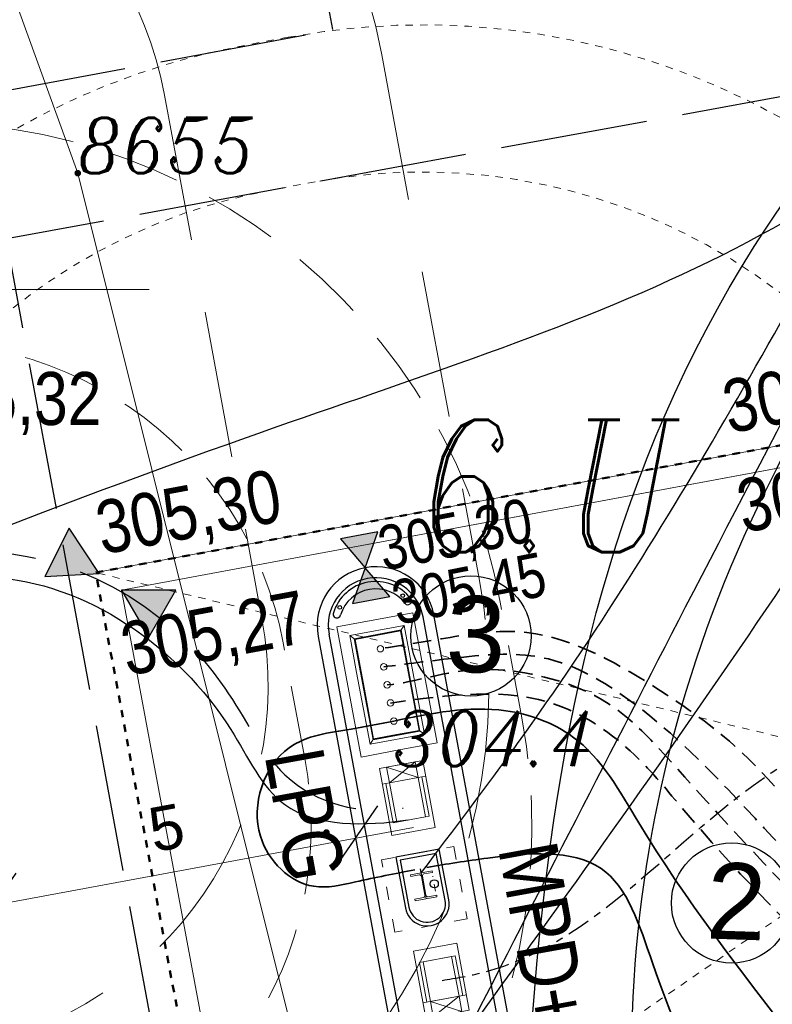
# Model space of a CAD drawing. Header units: metres. Extents: x 779 to 7046, y -512 to 9570.
# Tile 47 of 256: x 2193 to 2203, y -314 to -300. Entities that reach past the tile are written whole.
import ezdxf

# ---------------------------------------------------------------- set-up
doc = ezdxf.new("R2010")
doc.units = ezdxf.units.M
for name, pattern in [('0', [0]), ('1.0_0.5', [1.5, 1, -0.5]), ('2.0_0.5', [2.5, 2, -0.5]), ('A-1_05$0$DASHED', [19.05, 12.7, -6.35]), ('ACAD_ISO03W100', [30, 12, -18]), ('CENTER', [50.8, 31.75, -6.35, 6.35, -6.35]), ('CIĄGłA', [0]), ('DASH', [0.75, 0.5, -0.25]), ('DASHDOT', [1, 0.5, -0.25, 0, -0.25]), ('DASHED', [0.75, 0.5, -0.25]), ('DASHEDX2', [38.1, 25.4, -12.7])]:
    doc.linetypes.add(name, pattern=pattern)
for name, color, linetype, lineweight in [('203-punkt graniczny', 7, 'Continuous', 0), ('203-punkt graniczny-Atr103', 7, 'Continuous', 0), ('219-działka ewidencyjna', 7, 'Continuous', 0), ('_a_obiekty', 250, 'Continuous', 30), ('_ON', 10, 'Continuous', 35), ('_Pb95', 94, 'Continuous', 35), ('_Pb98', 160, 'Continuous', 35), ('_U95', 30, 'Continuous', 35), ('_VRS', 210, 'Continuous', 35), ('AGP1_BUDYNKI', 7, 'Continuous', 30), ('AGP1_HATCH', 7, 'Continuous', 5), ('AGP1_OPISY', 7, 'Continuous', 13), ('AGP1_WYMIARY', 7, 'Continuous', 15), ('AX1', 4, 'DASHDOT', 15), ('BK_Beton', 2, 'Continuous', 15), ('IS', 7, 'Continuous', 15), ('MPZP', 7, 'Continuous', 0), ('opisy', 1, 'Continuous', 20), ('RTPW01', 253, 'Continuous', 0), ('Sekcje', 7, 'Continuous', 0)]:
    doc.layers.add(name, color=color, linetype=linetype, lineweight=lineweight)
for name, color, linetype in [('IE_kable ziemne', 240, 'Continuous'), ('IE_kanalizacja iskrobezpieczne', 3, 'Continuous'), ('IE_kanalizacja słaboprądowa', 6, 'Continuous'), ('Kraw', 4, 'Continuous'), ('TB_CIENKA', 5, 'Continuous'), ('WYMIARY', 9, 'Continuous'), ('ZP_Robocza', 6, 'Continuous'), ('zz-odwodnienie', 5, 'Continuous')]:
    doc.layers.add(name, color=color, linetype=linetype)
doc.styles.add('ARIAL', font='arial.ttf')
doc.styles.get("Standard").update_dxf_attribs({"font": 'arial.ttf'})
doc.styles.add('Style-ITALIC_1250', font='ITALIC_1250.shx')
doc.dimstyles.new('PZT M', dxfattribs={"dimtxt": 0.6, "dimasz": 0.75, "dimexe": 0.8, "dimexo": 0.1, "dimgap": 0.3, "dimtad": 1, "dimdsep": 46, "dimtxsty": 'ARIAL', "dimblk": 'OBLIQUE', "dimcen": 0.9, "dimdle": 0.8, "dimclrd": 7, "dimclre": 256, "dimclrt": 7, "dimadec": 0, "dimazin": 0, "dimtfac": 1, "dimtmove": 2, "dimatfit": 3, "dimldrblk": 'ARCHTICK', "dimfxl": 1, "dimfxlon": 1, "dimtolj": 1, "dimtzin": 0, "dimlwd": 20, "dimlwe": 20, "dimarcsym": 0})

# ---------------------------------------------------------------- blocks, each defined once
blk = doc.blocks.new('203')
at = {"linetype": 'Continuous', "lineweight": -2, "ltscale": 10}
h = blk.add_hatch(color=0, dxfattribs=at)
edge = h.paths.add_edge_path()
edge.add_arc((0, 0), 0.45, 0, 360)
blk = doc.blocks.new('RTPW01')
at = {"layer": 'RTPW01', "linetype": 'Continuous', "lineweight": 13, "true_color": 0x939598}
h = blk.add_hatch(color=252, dxfattribs=at)
edge = h.paths.add_edge_path()
edge.add_arc((0, 0), 0.045, 0, 360)
blk = doc.blocks.new('PZT MDCP podkład')
at = {"layer": '219-działka ewidencyjna', "color": 252, "linetype": 'Continuous', "lineweight": 13, "true_color": 0x939598, "flags": 128}
for points in [[(2122.376, 81.446), (2127.666, 66.856)], [(2127.666, 66.856), (2134.696, 38.696)]]:
    blk.add_lwpolyline(points, dxfattribs=at)
at = {"layer": 'Sekcje', "color": 252, "linetype": 'Continuous', "lineweight": 13, "true_color": 0x939598}
blk.add_line((2123.636, 65.276), (2128.636, 65.276), dxfattribs=at)
at = {"layer": '203-punkt graniczny', "color": 252, "linetype": 'Continuous', "lineweight": 13, "true_color": 0x939598, "xscale": 0.1, "yscale": 0.1, "zscale": 0.1}
blk.add_blockref('203', (2127.666, 66.856), dxfattribs=at)
at = {"layer": 'RTPW01', "color": 252, "linetype": 'Continuous', "lineweight": 13, "true_color": 0x939598}
blk.add_blockref('RTPW01', (2131.045, 57.894), dxfattribs=at)
at = {"layer": '203-punkt graniczny-Atr103', "color": 252, "lineweight": 13, "true_color": 0x939598, "insert": (2127.666, 66.856), "char_height": 0.75, "attachment_point": 7, "line_spacing_factor": 0.6}
blk.add_mtext('\\FITALIC_1250;\\H1x;\\W0.9;8655', dxfattribs=at)
blk.add_mtext('\\FITALIC_1250;\\H1x;\\W0.9;8655', dxfattribs=at)
at = {"layer": 'MPZP', "color": 252, "linetype": 'Continuous', "lineweight": 13, "true_color": 0x939598, "style": 'Style-ITALIC_1250', "width": 0.8}
blk.add_text('6.U', height=1.8, dxfattribs=at).set_placement((2132.318, 61.703))
at = {"layer": 'RTPW01', "color": 252, "linetype": 'Continuous', "lineweight": 13, "true_color": 0x939598, "style": 'Style-ITALIC_1250', "width": 0.9}
blk.add_text('304.4', height=0.75, dxfattribs=at).set_placement((2131.945, 58.794))
blk = doc.blocks.new('regał na butle z gazem')
at = {"layer": 'AGP1_BUDYNKI', "color": 251, "linetype": 'DASHED', "lineweight": 15, "ltscale": 2, "true_color": 0x636466}
for points in [[(-1.6, -8.65), (0, -8.65, 0.414214), (8, -0.65), (8, 0, 0.414214), (0, 8), (-1.6, 8, 0.414214), (-9.6, 0), (-9.6, -0.65, 0.414214)], [(-1.6, -5.65), (0, -5.65, 0.414214), (5, -0.65), (5, 0, 0.414214), (0, 5), (-1.6, 5, 0.414214), (-6.6, 0), (-6.6, -0.65, 0.414214)]]:
    blk.add_lwpolyline(points, format="xyb", close=True, dxfattribs=at)
blk = doc.blocks.new('PRZEKRÓJ TERENU OPIS PZT')
at = {"color": 18, "linetype": '2.0_0.5', "true_color": 0x000000}
for points in [[(2762.838, 47.351), (2762.629, -29.618)], [(2696.459, 9.36), (2736.515, 9.36), (2736.514, 14.237), (2764.724, 14.188), (2764.726, 9.311), (2854.774, 9.36)]]:
    blk.add_lwpolyline(points, dxfattribs=at)
blk = doc.blocks.new('Zbiornik LPG 20m3')
at = {"layer": '_a_obiekty', "color": 251, "linetype": 'DASH', "lineweight": 5, "ltscale": 4, "true_color": 0x636466}
for points in [[(2696.092, 576.319), (2700.983, 570.986, -0.414214), (2699.15, 528.6), (2697.676, 527.248, -0.414214), (2655.289, 529.081), (2650.398, 534.414, -0.414214), (2652.231, 576.801), (2653.705, 578.152, -0.414214), (2696.092, 576.319)], [(2679.878, 561.45), (2684.769, 556.117, -0.414214), (2684.28, 544.814), (2682.806, 543.462, -0.414214), (2671.503, 543.951), (2666.612, 549.284, -0.414214), (2667.101, 560.587), (2668.575, 561.938, -0.414214), (2679.878, 561.45)], [(2677.667, 559.422), (2682.558, 554.089, -0.414214), (2682.252, 547.025), (2680.778, 545.673, -0.414214), (2673.714, 545.978), (2668.823, 551.311, -0.414214), (2669.129, 558.376), (2670.603, 559.727, -0.414214), (2677.667, 559.422)]]:
    blk.add_lwpolyline(points, format="xyb", dxfattribs=at)
blk = doc.blocks.new('ADBLUE')
at = {"layer": 'BK_Beton', "color": 18, "lineweight": 5, "true_color": 0x000000}
for points in [[(34536, 9758), (33610, 9758), (33610, 9158), (34536, 9158), (34536, 9758)], [(33610, 9257), (33824, 9257), (33824, 9652), (33610, 9652), (33610, 9257)], [(33610, 9652), (33824, 9257)], [(33824, 9652), (33610, 9257)], [(33824, 9652), (33824, 9755)], [(34370, 9704), (33824, 9704)], [(33824, 9652), (34370, 9652), (34370, 9257), (33824, 9257)], [(34370, 9652), (34370, 9704)], [(33824, 9257), (33824, 9155)], [(34370, 9257), (34370, 9206)], [(34370, 9206), (33824, 9206)]]:
    blk.add_lwpolyline(points, dxfattribs=at)
blk = doc.blocks.new('AD BLUE')
blk.add_line((15604, 15807), (15604, 15207))
at = {"layer": 'BK_Beton', "color": 18, "lineweight": 5, "true_color": 0x000000}
for points in [[(16317, 15807), (15391, 15807), (15391, 15207), (16317, 15207), (16317, 15807)], [(15391, 15309), (15604, 15309), (15604, 15704), (15391, 15704), (15391, 15309)], [(15391, 15704), (15604, 15309)], [(15604, 15704), (15391, 15309)], [(16151, 15258), (16151, 15755), (15604, 15755)], [(15604, 15704), (16151, 15704), (16151, 15309), (15604, 15309)], [(16317, 15704), (16317, 15755)], [(16151, 15258), (15604, 15258)]]:
    blk.add_lwpolyline(points, dxfattribs=at)
blk = doc.blocks.new('WIATA ŻWIRKI I WIGURY AKTUALIZACJA 20240913')
at = {"color": 18, "linetype": 'DASHED', "true_color": 0x000000}
for p, q in [((197095, -16196, 0), (174695, -6196, 0)), ((197095, -6196, 0), (174695, -16196, 0))]:
    blk.add_line(p, q, dxfattribs=at)
at = {"color": 18, "ltscale": 2, "true_color": 0x000000}
for p, q in [((174695, -6196, 0), (197095, -6196, 0)), ((174995, -15896, 0), (174995, -6496, 0)), ((174995, -6496, 0), (196795, -6496, 0))]:
    blk.add_line(p, q, dxfattribs=at)
at = {"color": 18, "lineweight": 25, "true_color": 0x000000}
for p, q in [((177651, -14689, 0), (177656, -7600, 0)), ((178951, -14689, 0), (178956, -7600, 0)), ((178295, -11334, 0), (178295, -10960, 0))]:
    blk.add_line(p, q, dxfattribs=at)
at = {"color": 0, "extrusion": (6.55476e-21, -2.08362e-08, 1)}
for p, q in [((178682, -7669, 0), (177930, -7669, 0)), ((177930, -8178, 0), (177930, -7669, 0)), ((177992, -7732, 0), (177930, -7669, 0)), ((177982, -9119, 0), (177982, -7721, 0)), ((178630, -7721, 0), (177982, -7721, 0)), ((177988, -9113, 0), (177988, -7728, 0)), ((178623, -7728, 0), (177988, -7728, 0)), ((177992, -7732, 0), (178619, -7732, 0)), ((177992, -7732, 0), (177992, -8420, 0)), ((178619, -7732, 0), (178682, -7669, 0)), ((178619, -9108, 0), (178619, -7732, 0)), ((178623, -9113, 0), (178623, -7728, 0)), ((178630, -9119, 0), (178630, -7721, 0)), ((178682, -9171, 0), (178682, -7669, 0)), ((177930, -9171, 0), (177930, -8178, 0)), ((177992, -9108, 0), (177992, -8420, 0)), ((177930, -9171, 0), (177992, -9108, 0)), ((178682, -9171, 0), (177930, -9171, 0)), ((178630, -9119, 0), (177982, -9119, 0)), ((178623, -9113, 0), (177988, -9113, 0)), ((177992, -9108, 0), (178306, -9108, 0)), ((178619, -9108, 0), (178306, -9108, 0)), ((178682, -9171, 0), (178619, -9108, 0))]:
    blk.add_line(p, q, dxfattribs=at)
at = {"color": 18, "lineweight": 20, "true_color": 0x000000}
for p, q in [((178445, -11015, 0), (178145, -11015, 0)), ((178145, -11015, 0), (178145, -11038, 0)), ((178145, -11038, 0), (178261, -11038, 0)), ((178288, -11065, 0), (178288, -11326, 0)), ((178295, -11015, 0), (178295, -11375, 0)), ((178301, -11326, 0), (178301, -11065, 0)), ((178328, -11038, 0), (178445, -11038, 0)), ((178445, -11038, 0), (178445, -11015, 0)), ((178261, -11353, 0), (178145, -11353, 0)), ((178145, -11353, 0), (178145, -11375, 0)), ((178145, -11375, 0), (178445, -11375, 0)), ((178445, -11353, 0), (178328, -11353, 0)), ((178445, -11375, 0), (178445, -11353, 0))]:
    blk.add_line(p, q, dxfattribs=at)
at = {"color": 18, "true_color": 0x000000}
blk.add_line((178295, -11375, 0), (178295, -11015, 0), dxfattribs=at)
at = {"color": 251, "linetype": '1.0_0.5', "lineweight": 5, "true_color": 0x636466, "elevation": 0}
blk.add_lwpolyline([(178595, 480), (177995, 480, 0.414214), (167995, -9520), (167995, -10446, 0.414214), (177995, -20446), (178595, -20446, 0.414216), (188595, -10445), (188595, -9520, 0.414214)], format="xyb", close=True, dxfattribs=at)
blk.add_lwpolyline([(178595, -1520), (177995, -1520, 0.414214), (169995, -9520), (169995, -10446, 0.414214), (177995, -18446), (178595, -18446, 0.414216), (186595, -10445), (186595, -9520, 0.414214), (178595, -1520)], format="xyb", dxfattribs=at)
at = {"color": 18, "linetype": 'DASHED', "lineweight": 50, "ltscale": 2, "true_color": 0x000000, "elevation": 0}
blk.add_lwpolyline([(174695, -6196), (197095, -6196), (197095, -16196), (174695, -16196)], close=True, dxfattribs=at)
at = {"color": 0, "extrusion": (6.55476e-21, -2.08362e-08, 1), "elevation": 0}
for points in [[(178306, -7520), (177781, -7520), (177781, -9320), (178306, -9320)], [(178306, -7520), (178831, -7520), (178831, -9320), (178306, -9320)]]:
    blk.add_lwpolyline(points, dxfattribs=at)
at = {"color": 18, "linetype": 'ACAD_ISO03W100', "lineweight": 5, "ltscale": 15, "true_color": 0x000000, "elevation": 0}
blk.add_lwpolyline([(178794, -11746), (177794, -11746), (177794, -10746), (178794, -10746)], close=True, dxfattribs=at)
at = {"color": 0, "extrusion": (6.55476e-21, -2.08362e-08, 1)}
for centre in [(178306, -7920, 0), (178306, -8170, 0), (178306, -8420, 0), (178306, -8670, 0), (178306, -8920, 0)]:
    blk.add_circle(centre, 44.4, dxfattribs=at)
at = {"color": 18, "lineweight": 25, "true_color": 0x000000}
blk.add_circle((178441, -11196, 0), 55, dxfattribs=at)
blk.add_arc((178306, -7600, 0), 650, 0.0013, 180.0013, dxfattribs=at)
at = {"color": 18, "lineweight": 20, "true_color": 0x000000}
for centre, start, end in [((178261, -11065, 0), 359.9987, 89.9987), ((178328, -11065, 0), 89.9987, 179.9987), ((178261, -11326, 0), 269.9987, 359.9987), ((178328, -11326, 0), 179.9987, 269.9987)]:
    blk.add_arc(centre, 27, start, end, dxfattribs=at)
at = {"layer": '_a_obiekty', "color": 18, "linetype": 'Continuous', "true_color": 0x000000}
for p, q in [((178594, -10745, 0), (177994, -10746, 0)), ((177994, -10746, 0), (177995, -11446, 0)), ((178544, -10795, 0), (178044, -10796, 0)), ((178044, -10796, 0), (178045, -11446, 0)), ((178545, -11445, 0), (178544, -10795, 0)), ((178595, -11445, 0), (178594, -10745, 0))]:
    blk.add_line(p, q, dxfattribs=at)
for centre in [(177867, -7267, 0), (178738, -7267, 0)]:
    blk.add_circle(centre, 25, dxfattribs=at)
for centre, radius, start, end in [((178302, -7600, 0), 600, 26.6985, 152.703), ((178302, -7600, 0), 500, 26.3717, 152.3762), ((177812, -7351, 0), 50.2, 149.4241, 339.2492), ((178792, -7351, 0), 50.2, 213.2448, 23.4196), ((178295, -11446, 0), 300, 180.0383, 0.0383), ((178295, -11446, 0), 250, 180.0383, 0.0383)]:
    blk.add_arc(centre, radius, start, end, dxfattribs=at)
at = {"layer": 'AX1', "color": 18, "true_color": 0x000000}
blk.add_line((178441, -11299, 0), (178441, -11092, 0), dxfattribs=at)
at = {"layer": 'BK_Beton', "color": 18, "lineweight": 5, "true_color": 0x000000, "elevation": 0}
blk.add_lwpolyline([(186395, -6496), (174995, -6496)], dxfattribs=at)
at = {"layer": 'Kraw', "color": 18, "lineweight": 30, "true_color": 0x000000}
for p, q in [((177506, -7600, 0), (177500, -14689, 0)), ((179100, -14689, 0), (179106, -7600, 0))]:
    blk.add_line(p, q, dxfattribs=at)
blk.add_arc((178306, -7600, 0), 800, 0, 180, dxfattribs=at)
at = {"layer": 'TB_CIENKA', "color": 18, "lineweight": 20, "true_color": 0x000000}
blk.add_line((178295, -11016, 0), (178295, -11376, 0), dxfattribs=at)
for name, p, rotation in [('ADBLUE', (168837, 24090, 0), 270), ('AD BLUE', (193801, -28362, 0), 90)]:
    blk.add_blockref(name, p, dxfattribs=dict(rotation=rotation))
at = {"layer": 'opisy', "color": 18, "true_color": 0x000000, "style": 'ARIAL', "width": 0.8}
blk.add_text('LPG', height=800, rotation=269.7612, dxfattribs=at).set_placement((176493, -9056, 0))
at = {"layer": 'opisy', "color": 18, "lineweight": 0, "true_color": 0x000000, "style": 'ARIAL', "width": 0.8}
blk.add_text('MPD+AdBlue', height=800, rotation=269.7612, dxfattribs=at).set_placement((179381, -10889, 0))
blk = doc.blocks.new('_Oblique')
at = {"color": 0, "linetype": 'ByBlock', "lineweight": 25}
blk.add_line((-0.5, -0.5), (0.5, 0.5), dxfattribs=at)
blk = doc.blocks.new('*D276')
at = {"layer": 'AGP1_WYMIARY', "color": 7, "linetype": 'CIĄGłA', "lineweight": 20, "transparency": 16777216}
for p, q in [((2205.312, -308.138), (2203.37, -297.712)), ((2203.938, -298.42), (2202.73, -298.645)), ((2205.587, -307.273), (2204.379, -307.498))]:
    blk.add_line(p, q, dxfattribs=at)
at = {"layer": 'Defpoints', "color": 0, "linetype": 'CIĄGłA', "transparency": 16777216}
for p in [(2204.036, -298.402), (2203.517, -298.499), (2205.685, -307.254)]:
    blk.add_point(p, dxfattribs=at)
at = {"layer": 'AGP1_WYMIARY', "color": 7, "linetype": 'CIĄGłA', "lineweight": 20, "transparency": 16777216, "xscale": 0.75, "yscale": 0.75, "zscale": 0.75}
for p, rotation in [((2203.517, -298.499), 100.5514486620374), ((2205.166, -307.351), 280.5514486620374)]:
    blk.add_blockref('_Oblique', p, dxfattribs=dict(at, rotation=rotation))
at = {"layer": 'AGP1_WYMIARY', "color": 7, "linetype": 'CIĄGłA', "lineweight": 20, "transparency": 16777216, "insert": (2204.937, -302.814), "char_height": 0.6, "attachment_point": 5, "rotation": 280.5514, "style": 'ARIAL'}
blk.add_mtext('\\A1;9', dxfattribs=at)
blk = doc.blocks.new('_ArchTick')
at = {"layer": 'WYMIARY', "color": 0, "linetype": 'Continuous', "const_width": 0.15}
blk.add_lwpolyline([(-0.5, -0.5), (0.5, 0.5)], dxfattribs=at)
blk = doc.blocks.new('*D285')
at = {"layer": 'AGP1_WYMIARY', "color": 7, "linetype": 'CIĄGłA', "lineweight": 20, "transparency": 16777216}
for p, q in [((2197.519, -311.974), (2197.254, -310.542)), ((2198.186, -311.183), (2191.696, -312.387)), ((2192.603, -312.886), (2192.337, -311.454))]:
    blk.add_line(p, q, dxfattribs=at)
at = {"layer": 'Defpoints', "color": 0, "linetype": 'CIĄGłA', "transparency": 16777216}
for p in [(2197.538, -312.072, 0), (2192.483, -312.241), (2192.621, -312.985)]:
    blk.add_point(p, dxfattribs=at)
at = {"layer": 'AGP1_WYMIARY', "color": 7, "linetype": 'CIĄGłA', "lineweight": 20, "transparency": 16777216, "xscale": 0.75, "yscale": 0.75, "zscale": 0.75}
for p, rotation in [((2197.4, -311.329), 10.51198200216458), ((2192.483, -312.241), 190.5119820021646)]:
    blk.add_blockref('_Oblique', p, dxfattribs=dict(at, rotation=rotation))
at = {"layer": 'AGP1_WYMIARY', "color": 7, "linetype": 'CIĄGłA', "lineweight": 20, "transparency": 16777216, "insert": (2194.831, -311.19), "char_height": 0.6, "attachment_point": 5, "rotation": 10.512, "style": 'ARIAL'}
blk.add_mtext('\\A1;5', dxfattribs=at)
blk = doc.blocks.new('TP_20250312_1')
at = {"color": 2, "linetype": 'A-1_05$0$DASHED', "lineweight": 30, "ltscale": 0.1}
blk.add_open_spline([(-7.795, 0.858, 0), (-7.058, 1.1, 0), (-5.019, 1.715, 0), (-2.491, 0.442, 0), (-1.319, -2.027, 0), (-0.265, -2.253, 0), (0.309, -2.167, 0)], degree=3, knots=[0, 0, 0, 0, 2.325509, 6.182068, 7.482694, 9.222434, 9.222434, 9.222434, 9.222434], dxfattribs=at)
at = {"color": 2, "lineweight": 30}
blk.add_open_spline([(-7.563, 0.502, 0), (-6.827, 0.743, 0), (-4.774, 1.442, 0), (-2.315, -0.267, 0), (-1.379, -2.436, 0), (-0.194, -2.41, 0), (0.379, -2.325, 0)], degree=3, knots=[0, 0, 0, 0, 2.325509, 6.182068, 7.482694, 9.222434, 9.222434, 9.222434, 9.222434], dxfattribs=at)
at = {"color": 4, "linetype": 'CENTER', "lineweight": 30, "ltscale": 0.01}
blk.add_open_spline([(0.839, -4.507, 0), (1.028, -4.476, 0), (2.792, -4.186, 0), (5.509, -0.507, 0), (11.93, -0.249, 0), (16.767, 0.978, 0), (19.8, 0.247, 0), (20.86, 0.15, 0), (21.523, 0.293, 0), (21.711, 0.334, 0)], degree=3, knots=[0, 0, 0, 0, 0.570001, 5.328544, 12.083196, 18.860733, 19.963632, 21.417238, 21.993721, 21.993721, 21.993721, 21.993721], dxfattribs=at)
at = {"layer": '_ON', "linetype": 'DASHEDX2', "ltscale": 0.01}
blk.add_open_spline([(11.765, -8.168, 0), (11.738, -7.847, 0), (11.617, -6.39, 0), (8.711, -5.826, 0), (6.173, -4.059, 0), (4.252, -1.848, 0), (3.008, -0.522, 0), (1.246, -0.148, 0), (0.49, -0.457, 0), (0.092, -0.492, 0)], degree=3, knots=[0, 0, 0, 0, 0.968157, 4.055119, 7.098072, 10.69972, 12.197625, 13.362539, 14.562463, 14.562463, 14.562463, 14.562463], dxfattribs=at)
at = {"layer": '_Pb95', "linetype": 'DASHEDX2', "ltscale": 0.01}
blk.add_open_spline([(17.833, -10.236, 0), (17.805, -9.897, 0), (17.7, -8.6, 0), (15.101, -7.455, 0), (11.728, -6.251, 0), (7.995, -5.21, 0), (5.439, -2.744, 0), (3.981, -1.026, 0), (2.312, 0.01, 0), (1.064, -0.114, 0), (0.355, -0.206, 0), (0.046, -0.246, 0)], degree=3, knots=[0, 0, 0, 0, 0.983762, 3.764091, 7.204953, 12.390487, 14.824044, 17.72688, 19.212842, 20.428144, 21.369067, 21.369067, 21.369067, 21.369067], dxfattribs=at)
at = {"layer": '_Pb98', "linetype": 'DASHEDX2', "ltscale": 0.01}
blk.add_open_spline([(18.095, -6.982, 0), (18.087, -6.429, 0), (18.072, -5.431, 0), (15.856, -4.244, 0), (12.78, -4.923, 0), (9.101, -5.624, 0), (6.555, -3.547, 0), (5.347, -1.635, 0), (3.595, -0.399, 0), (2.222, 0.361, 0), (0.912, 0.15, 0), (0.295, 0.048, 0), (0, 0)], degree=3, knots=[0, 0, 0, 0, 1.529027, 2.761824, 6.798211, 10.845761, 13.126258, 16.136407, 17.561417, 19.570564, 20.554625, 21.454969, 21.454969, 21.454969, 21.454969], dxfattribs=at)
at = {"layer": '_U95', "linetype": 'DASHEDX2', "ltscale": 0.01}
blk.add_open_spline([(11.542, -11.415, 0), (11.499, -11.048, 0), (11.392, -10.149, 0), (9.078, -6.753, 0), (5.848, -4.363, 0), (3.442, -1.355, 0), (2.141, -0.455, 0), (0.926, -0.626, 0), (0.137, -0.737, 0)], degree=3, knots=[0, 0, 0, 0, 1.096323, 2.683257, 12.017429, 13.024454, 14.260297, 16.539101, 16.539101, 16.539101, 16.539101], dxfattribs=at)
at = {"layer": '_VRS', "ltscale": 0.01}
for points, knots in [([(16.97, -10.84, 0), (17.039, -11.057, 0), (17.346, -12.02, 0), (14.111, -12.54, 0), (10.135, -14.431, 0), (7.654, -7.23, 0), (4.476, -4.191, 0), (2.845, -1.184, 0), (1.52, -0.703, 0), (0.69, -0.877, 0), (0.183, -0.983, 0)], [0, 0, 0, 0, 0.627012, 2.774277, 7.074049, 12.850712, 20.181233, 21.658733, 22.632749, 24.161538, 24.161538, 24.161538, 24.161538]), ([(0.183, -0.983, 0), (-0.008, -1.021, 0), (-0.484, -1.115, 0), (-1.452, -1.227, 0), (-1.905, -2.526, 0), (-1.056, -3.34, 0), (-0.25, -3.143, 0), (0.201, -3.056, 0), (0.467, -3.005, 0)], [0, 0, 0, 0, 0.591277, 1.470591, 2.73547, 3.727967, 4.298385, 5.119787, 5.119787, 5.119787, 5.119787]), ([(10.876, -8.524, 0), (10.914, -8.654, 0), (11.083, -9.235, 0), (8.485, -9.759, 0), (5.558, -8.437, 0), (4.02, -5.411, 0), (3.195, -2.676, 0), (1.664, -2.801, 0), (0.901, -2.927, 0), (0.633, -2.971, 0)], [0, 0, 0, 0, 0.374134, 1.675309, 5.62627, 10.196386, 11.656656, 13.200927, 14.03822, 14.03822, 14.03822, 14.03822])]:
    blk.add_open_spline(points, degree=3, knots=knots, dxfattribs=at)
blk = doc.blocks.new('d_rzędna')
at = {"layer": 'zz-odwodnienie'}
blk.add_hatch(color=0, dxfattribs=at).paths.add_polyline_path([(0, 0), (0.369, 0.639), (-0.369, 0.639)])
at = {"layer": 'zz-odwodnienie', "color": 0}
for p, q in [((-0.369, 0.639), (0, 0)), ((0.369, 0.639), (-0.369, 0.639)), ((-0.369, 0.639), (0, 0)), ((0.369, 0.639), (-0.369, 0.639)), ((0, 0), (0.369, 0.639)), ((0, 0), (0.369, 0.639))]:
    blk.add_line(p, q, dxfattribs=at)
blk = doc.blocks.new('A$C7af18ecc')
at = {"layer": 'zz-odwodnienie', "linetype": 'CIĄGłA'}
for p, rotation in [((-4.265, 0.535, 0), 63.44722084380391), ((-3.958, 0.305, 0), 240.1345724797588)]:
    blk.add_blockref('d_rzędna', p, dxfattribs=dict(at, rotation=rotation))
at = {"layer": 'zz-odwodnienie', "xscale": 0.7, "yscale": 0.7, "zscale": 0.7}
for rotation in [10.55144993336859, 190.5514499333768]:
    blk.add_blockref('d_rzędna', (-0.648, 0.612), dxfattribs=dict(at, rotation=rotation))
at = {"layer": 'zz-odwodnienie', "width": 4.62727, "attachment_point": 1}
for s, insert, char_height, rotation in [('{\\fArial Narrow|b0|i0|c238|p34;305,40}', (4.161, 3.144, 0), 0.72, 10.5514), ('{\\fArial Narrow|b0|i0|c238|p34;305,32}', (-6.754, 3.272, 0), 0.72, 359.9956), ('{\\fArial Narrow|b0|i0|c238|p34;305,37}', (4.354, 1.792, 0), 0.72, 10.5514), ('{\\fArial Narrow|b0|i0|c238|p34;305,30}', (-4.355, 1.498, 0), 0.72, 10.5514), ('{\\fArial Narrow|b0|i0|c238|p34;305,30}', (-0.516, 1.159, 0), 0.6, 11.2031), ('{\\fArial Narrow|b0|i0|c238|p34;305,45}', (-0.329, 0.422, 0), 0.6, 11.2031), ('{\\fArial Narrow|b0|i0|c238|p34;305,27}', (-4.015, -0.151, 0), 0.72, 10.5514)]:
    blk.add_mtext(s, dxfattribs=dict(at, insert=insert, char_height=char_height, rotation=rotation))
blk = doc.blocks.new('A$Ce9aa0c45')
at = {"layer": 'IE_kable ziemne', "linetype": 'CIĄGłA'}
blk.add_open_spline([(24.723, -64.924), (27.389, -61.228), (31.189, -55.961), (34.425, -49.489), (34.35, -47.181), (34.334, -46.835)], degree=3, knots=[0, 0, 0, 0, 13.826678, 19.703443, 20.73804, 20.73804, 20.73804, 20.73804], dxfattribs=at)
at = {"layer": 'IE_kanalizacja iskrobezpieczne', "color": 3}
blk.add_spline([(15.803, -59.048), (22.324, -56.602), (32.558, -50.303), (33.335, -47.021)], degree=3, dxfattribs=at)
at = {"layer": 'IE_kanalizacja słaboprądowa', "color": 6}
for points in [[(17.934, -89.057), (17.965, -87.548), (20.205, -86.34), (25.265, -75.257), (28.635, -54.215), (32.419, -47.778), (32.549, -47.168)], [(24.112, -62.725), (25.422, -60.969), (30.967, -51.658), (32.493, -47.918), (32.574, -47.163)], [(24.723, -64.924), (27.704, -59.113), (31.343, -52.097), (32.716, -47.512), (32.669, -47.145)], [(27.694, -90.789), (30.854, -88.377), (28.191, -72.637), (28.501, -58.149), (32.645, -48.123), (32.615, -47.156)]]:
    blk.add_spline(points, degree=3, dxfattribs=at)

msp = doc.modelspace()

# ---------------------------------------------------------------- hatches: boundary and pattern name
at = {"layer": 'AGP1_HATCH', "lineweight": 15, "transparency": 33554625}
h = msp.add_hatch(dxfattribs=at)
h.set_pattern_fill('GRASS', color=64, scale=0.02, angle=24.61093)
edge = h.paths.add_edge_path()
edge.add_line((2201.155, -232.06), (2187.755, -236.764))
edge.add_line((2187.755, -236.764), (2189.333, -245.236))
edge.add_line((2189.333, -245.236), (2200.149, -243.221))
edge.add_line((2200.149, -243.221), (2200.649, -243.128))
edge.add_arc((2201.59, -248.191), 5.15, 21.5178, 100.535, ccw=False)
edge.add_line((2206.381, -246.302), (2206.676, -247.049))
edge.add_line((2206.676, -247.049), (2210.151, -255.863))
edge.add_line((2210.151, -255.863), (2213.734, -264.952))
edge.add_line((2213.734, -264.952), (2217.79, -275.238))
edge.add_line((2217.79, -275.238), (2215.443, -266.969))
edge.add_line((2215.443, -266.969), (2207.465, -246.73))
edge.add_line((2207.465, -246.73), (2201.155, -232.06))
h.paths.add_polyline_path([(2193.681, -336.48), (2194.272, -339.788), (2190.669, -340.432), (2190.078, -337.124)], flags=16)
h.paths.add_polyline_path([(2174.949, -253.204), (2174.18, -249.075), (2176.736, -248.599), (2177.505, -252.728)], flags=16)
h.paths.add_polyline_path([(2213.207, -340.386), (2212.586, -338.847), (2213.476, -338.488), (2214.097, -340.027)], flags=16)
h.paths.add_polyline_path([(2215.035, -268.25), (2214.426, -266.706), (2215.04, -266.464), (2215.649, -268.008)], flags=17)
edge = h.paths.add_edge_path()
edge.add_line((2222.136, -341.015), (2223.664, -341.192))
edge.add_line((2223.664, -341.192), (2227.521, -342.29))
edge.add_line((2227.521, -342.29), (2233.308, -344.457))
edge.add_line((2233.308, -344.457), (2237.862, -347.858))
edge.add_line((2237.862, -347.858), (2239.041, -348.66))
edge.add_line((2239.041, -348.66), (2233.605, -326.01))
edge.add_line((2233.605, -326.01), (2228.175, -303.9))
edge.add_line((2228.175, -303.9), (2222.495, -286.13))
edge.add_line((2222.495, -286.13), (2217.355, -271.82))
edge.add_line((2217.355, -271.82), (2215.443, -266.969))
edge.add_line((2215.443, -266.969), (2217.79, -275.238))
edge.add_line((2217.79, -275.238), (2221.381, -285.279))
edge.add_line((2221.381, -285.279), (2223.235, -291.356))
edge.add_line((2223.235, -291.356), (2227.886, -315.161))
edge.add_arc((2212.625, -317.085), 15.382, -38.1613, 7.187, ccw=False)
edge.add_arc((2211.041, -315.811), 17.415, 289.8521, 321.7651, ccw=False)
edge.add_line((2216.955, -332.191), (2213.092, -333.5))
edge.add_arc((2214.563, -337.058), 3.851, 112.4496, 197.8856)
edge.add_line((2210.898, -338.241), (2211.273, -339.403))
edge.add_arc((2213.414, -338.797), 2.225, 195.8025, 221.5125)
edge.add_arc((2213.798, -338.871), 2.483, 214.3489, 282.1039)
edge.add_line((2214.319, -341.299), (2219.145, -339.35))
edge.add_line((2219.145, -339.35), (2222.136, -341.015))
edge = h.paths.add_edge_path()
edge.add_line((2182.307, -273.042), (2181.363, -273.218))
edge.add_line((2181.363, -273.218), (2181.059, -271.586))
edge.add_line((2181.059, -271.586), (2182.003, -271.411))
edge.add_line((2182.003, -271.411), (2178.489, -252.545))
edge.add_line((2178.489, -252.545), (2177.505, -252.728))
edge.add_line((2177.505, -252.728), (2176.736, -248.599))
edge.add_line((2176.736, -248.599), (2177.719, -248.416))
edge.add_line((2177.719, -248.416), (2177.536, -247.433))
edge.add_line((2177.536, -247.433), (2178.519, -247.25))
edge.add_line((2178.519, -247.25), (2189.329, -245.236))
edge.add_line((2189.329, -245.236), (2187.755, -236.764))
edge.add_line((2187.755, -236.764), (2168.625, -243.48))
edge.add_line((2168.625, -243.48), (2167.595, -243.84))
edge.add_line((2167.595, -243.84), (2162.625, -245.59))
edge.add_line((2162.625, -245.59), (2166.545, -265.88))
edge.add_line((2166.545, -265.88), (2169.935, -283.36))
edge.add_line((2169.935, -283.36), (2178.195, -325.93))
edge.add_line((2178.195, -325.93), (2182.565, -325.84))
edge.add_line((2182.565, -325.84), (2182.575, -329.03))
edge.add_line((2182.575, -329.03), (2179.045, -329.11))
edge.add_line((2179.045, -329.11), (2179.735, -331.25))
edge.add_line((2179.735, -331.25), (2185.555, -348.24))
edge.add_line((2185.555, -348.24), (2190.115, -350.95))
edge.add_line((2190.115, -350.95), (2195.595, -348.85))
edge.add_line((2195.595, -348.85), (2198.507, -347.682))
edge.add_arc((2192.413, -339.706), 10.037, 307.382, 339.7888)
edge.add_arc((2172.677, -334.532), 30.409, 343.4897, 347.8328)
edge.add_arc((2184.654, -337.353), 18.108, 348.5707, 353.3645)
edge.add_arc((2197.523, -339.13), 5.127, 356.4696, 372.8519)
edge.add_line((2202.522, -337.989), (2202.397, -337.364))
edge.add_line((2202.397, -337.364), (2201.307, -334.819))
edge.add_arc((2194.588, -338.265), 7.552, 27.1534, 42.1704)
edge.add_line((2200.185, -333.195), (2197.757, -330.782))
edge.add_arc((2203.598, -324.846), 8.328, 205.1136, 225.4611, ccw=False)
edge.add_arc((2210.401, -321.909), 15.736, 194.5839, 204.2825, ccw=False)
edge.add_line((2195.172, -325.872), (2193.015, -315.931))
edge.add_line((2193.015, -315.931), (2192.172, -311.386))
edge.add_line((2192.172, -311.386), (2189.32, -311.916))
edge.add_line((2189.32, -311.916), (2188.259, -306.214))
edge.add_line((2188.259, -306.214), (2191.115, -305.682))
edge.add_line((2191.115, -305.682), (2190.754, -303.349))
edge.add_arc((2197.626, -302.806), 6.894, 137.4766, 184.5106, ccw=False)
edge.add_arc((2192.177, -297.809), 0.5, 317.4766, 342.905)
edge.add_arc((2191.651, -297.647), 1.05, 342.905, 381.532)
edge.add_line((2192.628, -297.262), (2185.882, -298.518))
edge.add_line((2185.882, -298.518), (2183.725, -286.938))
edge.add_line((2183.725, -286.938), (2184.856, -286.727))
edge.add_line((2184.856, -286.727), (2182.307, -273.042))
h.paths.add_polyline_path([(2218.228, -303.855), (2219.86, -303.551), (2219.981, -304.2), (2218.349, -304.504)], flags=16)
edge = h.paths.add_edge_path(flags=17)
edge.add_arc((2219.786, -319.83), 0.238, 186.5183, 320.5347)
edge.add_arc((2205.889, -312.511), 15.94, 332.0536, 352.5318)
edge.add_arc((2192.079, -311.841), 29.741, 354.7101, 368.2708)
edge.add_line((2221.511, -307.563), (2220.643, -303.117))
edge.add_arc((2219.03, -303.699), 1.714, 19.815, 190.7787)
edge.add_line((2217.346, -304.019), (2217.675, -305.833))
edge.add_line((2217.675, -305.833), (2219.052, -313.206))
edge.add_arc((2158.761, -321.061), 60.801, 1.1345, 7.42259, ccw=False)

# ---------------------------------------------------------------- linework, layer by layer
at = {"layer": 'AGP1_OPISY', "linetype": 'Continuous', "lineweight": 30}
msp.add_circle((2198.968, -308.581), 0.817, dxfattribs=at)

# ---------------------------------------------------------------- block references
at = {"color": 18, "linetype": 'CIĄGłA', "lineweight": 5, "true_color": 0x000000}
msp.add_blockref('PZT MDCP podkład', (65.959, -369.147), dxfattribs=at)
at = {"rotation": 100.6117641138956}
msp.add_blockref('regał na butle z gazem', (2190.863, -309.715), dxfattribs=at)

# ---------------------------------------------------------------- texts
at = {"layer": 'AGP1_OPISY', "linetype": 'Continuous', "lineweight": 30, "insert": (2198.65, -308.026), "char_height": 1.037, "width": 0.84164, "attachment_point": 1, "rotation": 358.0606, "style": 'ARIAL'}
msp.add_mtext('3', dxfattribs=at)

# ---------------------------------------------------------------- next in the draw order: block references
at = {"color": 18, "linetype": 'CIĄGłA', "lineweight": 5, "true_color": 0x000000, "rotation": 100.5600011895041}
msp.add_blockref('PRZEKRÓJ TERENU OPIS PZT', (2712.923, -3016.535), dxfattribs=at)

# ---------------------------------------------------------------- next in the draw order: linework, layer by layer
at = {"color": 5, "linetype": 'DASHEDX2', "lineweight": 13, "ltscale": 0.1}
msp.add_circle((2180.533, -275.953), 70, dxfattribs=at)
at = {"layer": '_a_obiekty', "color": 251, "linetype": 'DASH', "lineweight": 5, "ltscale": 3, "true_color": 0x636466, "elevation": 0}
msp.add_lwpolyline([(2167.885, -314.03), (2168.396, -316.775, 0.414214), (2203.372, -340.788), (2203.962, -340.678, 0.414214), (2227.975, -305.702), (2227.465, -302.957, 0.414214), (2192.489, -278.944), (2191.899, -279.053, 0.414214)], format="xyb", close=True, dxfattribs=at)
at = {"layer": 'AGP1_OPISY', "linetype": 'Continuous', "lineweight": 30}
msp.add_circle((2202.508, -312.211), 0.817, dxfattribs=at)

# ---------------------------------------------------------------- next in the draw order: block references
at = {"linetype": 'CIĄGłA'}
msp.add_blockref('A$C7af18ecc', (2198.179, -308.266, 0), dxfattribs=at)
at = {"color": 18, "linetype": '0', "lineweight": 5, "true_color": 0x000000, "rotation": 328.0046700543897}
msp.add_blockref('Zbiornik LPG 20m3', (-372.51, 643.088), dxfattribs=at)
at = {"layer": 'BK_Beton', "color": 18, "lineweight": 5, "true_color": 0x000000, "xscale": 0.001000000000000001, "yscale": 0.001000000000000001, "zscale": 0.001000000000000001, "rotation": 10.55111585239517}
msp.add_blockref('WIATA ŻWIRKI I WIGURY AKTUALIZACJA 20240913', (2020.995, -333.619, 0), dxfattribs=at)
at = {"layer": 'IS', "linetype": 'CIĄGłA'}
msp.add_blockref('TP_20250312_1', (2197.736, -308.756, 0), dxfattribs=at)
at = {"layer": 'ZP_Robocza', "color": 3, "linetype": 'CIĄGłA'}
msp.add_blockref('A$Ce9aa0c45', (2174.18, -249.075), dxfattribs=at)

# ---------------------------------------------------------------- next in the draw order: texts
at = {"layer": 'AGP1_OPISY', "linetype": 'Continuous', "lineweight": 30, "insert": (2202.19, -311.657), "char_height": 1.037, "width": 0.84164, "attachment_point": 1, "rotation": 358.0606, "style": 'ARIAL'}
msp.add_mtext('2', dxfattribs=at)

# ---------------------------------------------------------------- next in the draw order: dimensions: what is measured, and where the dimension line sits
at = {"layer": 'AGP1_WYMIARY', "linetype": 'CIĄGłA', "lineweight": 20}
for p1, p2, distance, picture, middle in [((2205.685, -307.254), (2204.036, -298.402), 0.528, '*D276', (2204.937, -302.814)), ((2197.538, -312.072, 0), (2192.621, -312.985), -0.757, '*D285', (2194.831, -311.19))]:
    dim = msp.add_aligned_dim(p1=p1, p2=p2, distance=distance, dimstyle='PZT M', override={"dimscale": 1, "dimasz": 0.75, "dimclre": 7, "dimlwd": 20, "dimlwe": 20}, dxfattribs=at)
    dim.commit()
    dim.dimension.update_dxf_attribs({"geometry": picture, "text_midpoint": middle})

doc.saveas('drawing.dxf')
